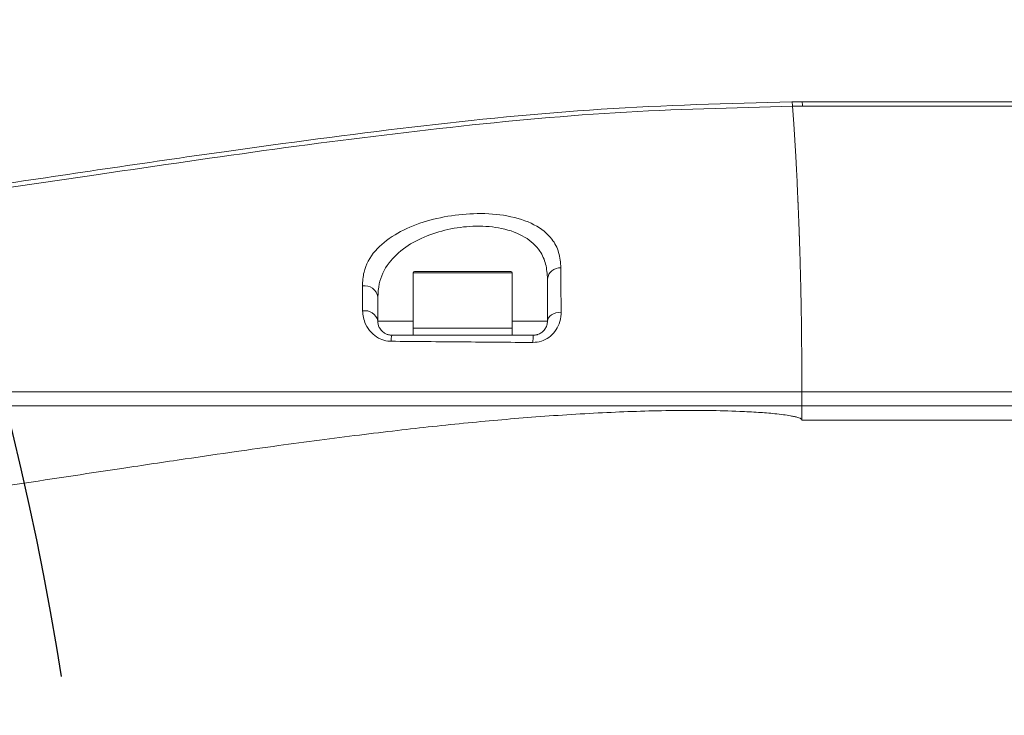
# Model space of a CAD drawing. Header units: millimetres. Extents: x 809 to 6054, y -5716 to -1261.
# Tile 14 of 94: x 2788 to 2858, y -4008 to -3958. Entities that reach past the tile are written whole.
import ezdxf

# ---------------------------------------------------------------- set-up
doc = ezdxf.new("R2010")
doc.units = ezdxf.units.MM
doc.header["$LTSCALE"] = 0.3175
doc.linetypes.add('CENTER2', pattern=[28.574999, 19.049999, -3.175, 3.175, -3.175])
for name, color, linetype, lineweight in [('1轮廓实线层', 7, 'Continuous', 18), ('7标注层', 4, 'Continuous', 13), ('细点划线', 6, 'CENTER2', 18)]:
    doc.layers.add(name, color=color, linetype=linetype, lineweight=lineweight)
doc.styles.add('标准汉字', font='gbenor.shx', dxfattribs={"bigfont": 'gbcbig.shx'})
doc.dimstyles.new('M1：10', dxfattribs={"dimscale": 10, "dimtxt": 3.5, "dimasz": 2.5, "dimexe": 2, "dimexo": 0, "dimgap": 1.5, "dimtad": 1, "dimdec": 4, "dimdsep": 46, "dimtxsty": '标准汉字', "dimcen": 5, "dimdle": 5, "dimclrd": 1, "dimclre": 1, "dimclrt": 256, "dimadec": 4, "dimazin": 2, "dimtfac": 1, "dimtdec": 4, "dimtmove": 0, "dimatfit": 3, "dimfxl": 1, "dimtolj": 1, "dimarcsym": 0})

# ---------------------------------------------------------------- blocks, each defined once
blk = doc.blocks.new('*D21')
at = {"layer": '7标注层', "color": 1, "lineweight": -2, "transparency": 16777216}
blk.add_line((3013.043, -3934.71), (3455.096, -3829.366), dxfattribs=at)
at = {"layer": '7标注层', "color": 1, "transparency": 16777216}
blk.add_solid([(3456.062, -3833.419), (3454.13, -3825.313), (3479.415, -3823.571)], dxfattribs=at)
at = {"layer": 'Defpoints', "color": 0, "transparency": 16777216}
for p in [(3479.415, -3823.571), (2574.241, -4039.279)]:
    blk.add_point(p, dxfattribs=at)
at = {"layer": '7标注层', "transparency": 16777216, "insert": (3071.221, -3887.435), "char_height": 35, "attachment_point": 5, "rotation": 13.40393, "style": '标准汉字'}
blk.add_mtext('\\A1;R930.5', dxfattribs=at)

msp = doc.modelspace()

# ---------------------------------------------------------------- linework, layer by layer
at = {"layer": '1轮廓实线层'}
for p, q in [((2842.65764, -3965.69368), (2842.58142, -3964.46419)), ((3044.96228, -3964.4627), (2843.28507, -3964.4627)), ((2842.79775, -3968.00467), (2842.65764, -3965.69368)), ((2842.84818, -3968.93015), (2842.79778, -3968.00467)), ((2842.89184, -3969.78182), (2842.84824, -3968.93015)), ((2842.9085, -3970.12249), (2842.89182, -3969.78182)), ((2842.91638, -3970.28667), (2842.9085, -3970.12249)), ((2842.95957, -3971.22738), (2842.91638, -3970.28667)), ((2815.74148, -3980.1476), (2815.74148, -3976.24758)), ((2815.74148, -3976.24758), (2822.74148, -3976.24758)), ((2822.64147, -3976.14759), (2815.84146, -3976.14759)), ((2822.74148, -3976.24758), (2822.74148, -3980.1476)), ((2843.1326, -3976.25321), (2843.11917, -3975.73659)), ((2843.14398, -3976.72352), (2843.1326, -3976.25321)), ((2825.24147, -3976.66687), (2825.24147, -3979.64758)), ((2843.15179, -3977.06547), (2843.14398, -3976.72352)), ((2843.15909, -3977.40263), (2843.15179, -3977.06547)), ((2843.16738, -3977.80815), (2843.15909, -3977.40263)), ((2813.24146, -3979.64758), (2813.24146, -3977.95469)), ((2843.1741, -3978.1583), (2843.16738, -3977.80815)), ((2843.17995, -3978.48153), (2843.1741, -3978.1583)), ((2843.18471, -3978.75839), (2843.17995, -3978.48153)), ((2843.18825, -3978.97369), (2843.18471, -3978.75839)), ((2843.19816, -3979.62794), (2843.18825, -3978.97369)), ((2815.74148, -3979.64758), (2813.24146, -3979.64758)), ((2825.24147, -3979.64758), (2822.74148, -3979.64758)), ((2843.20558, -3980.17943), (2843.20068, -3979.80767)), ((2815.74148, -3980.64759), (2815.74148, -3980.1476)), ((2822.74148, -3980.1476), (2815.74148, -3980.1476)), ((2822.74148, -3980.1476), (2822.74148, -3980.64759)), ((2843.23486, -3983.64297), (2843.23196, -3983.09007)), ((2843.237, -3984.14558), (2843.23486, -3983.64297)), ((2843.23868, -3984.64757), (2843.23764, -3984.31993)), ((3046.12502, -3984.64757), (2843.23868, -3984.64757)), ((2843.23868, -3985.64759), (2843.23868, -3984.6476)), ((2843.23868, -3985.64759), (3046.12502, -3985.64759)), ((2843.24081, -3985.64759), (3046.12875, -3985.64759)), ((2843.24147, -3986.64758), (2843.24147, -3986.63595))]:
    msp.add_line(p, q, dxfattribs=at)
msp.add_lwpolyline([(2825.24147, -3979.64758), (2825.2598, -3979.52807), (2825.31413, -3979.41291), (2825.40247, -3979.3064), (2825.52157, -3979.21237), (2825.66707, -3979.13429), (2825.83362, -3979.07504), (2826.01513, -3979.03681), (2826.20494, -3979.02095)], dxfattribs=at)
for centre, radius, start, end in [((2842.36315, -3964.43066), 0.9228, 358.0102153, 17.8628829), ((2815.84147, -3976.24759), 0.1, 90, 180), ((2822.64147, -3976.24759), 0.1, 0, 90), ((2826.13445, -3976.77888), 0.89998, 86.579767, 172.8505273), ((2812.31483, -3978.08411), 0.93563, 7.9511258, 99.977903), ((2812.34069, -3979.83276), 0.91961, 11.6168905, 101.0915061), ((2815.37454, -3981.00807), 1.18904, 162.3518738, 183.2131273), ((2827.52564, -3981.07318), 3.31163, 172.6164102, 181.5546895)]:
    msp.add_arc(centre, radius, start, end, dxfattribs=at)
for points, knots in [([(2751.95655, -3973.8417), (2757.56302, -3973.40875), (2768.79914, -3972.54106), (2785.56956, -3970.14679), (2801.17299, -3967.79969), (2815.66226, -3965.87251), (2829.04756, -3964.50057), (2838.02499, -3964.26635), (2842.52061, -3964.14906)], [0, 0, 0, 0, 44928.34550968, 90042.54802757, 135335.93340558, 171048.65731775, 206872.10601939, 242805.8047766, 242805.8047766, 242805.8047766, 242805.8047766]), ([(2842.58142, -3964.46416), (2838.39857, -3964.56563), (2830.04297, -3964.76833), (2817.5748, -3965.97715), (2805.18752, -3967.55789), (2792.61253, -3969.41284), (2779.81967, -3971.29143), (2766.77925, -3973.01919), (2758.04988, -3973.71017), (2753.6911, -3974.0552)], [0, 0, 0, 0, 38364.37784983, 76636.03050676, 114813.69462506, 152897.21762143, 193204.87998845, 233404.88106748, 273496.22210253, 273496.22210253, 273496.22210253, 273496.22210253]), ([(2843.24147, -3964.1476), (2843.10702, -3964.14767), (2842.8667, -3964.14779), (2842.62645, -3964.14867), (2842.52061, -3964.14906)], [0, 0, 0, 0, 53234.03163642, 95150.50517648, 95150.50517648, 95150.50517648, 95150.50517648]), ([(2842.52061, -3964.14906), (2842.532, -3964.16584), (2842.55234, -3964.19581), (2842.57253, -3964.38217), (2842.58142, -3964.46419)], [0, 0, 0, 0, 53271.70737913, 95150.65663063, 95150.65663063, 95150.65663063, 95150.65663063]), ([(2843.28507, -3964.4627), (2843.15375, -3964.4628), (2842.91917, -3964.46297), (2842.68465, -3964.46382), (2842.58142, -3964.46419)], [0, 0, 0, 0, 53265.4171059, 95148.34943009, 95148.34943009, 95148.34943009, 95148.34943009]), ([(2843.24147, -3964.1476), (2880.88912, -3964.1476), (2948.11712, -3964.1476), (3015.31715, -3964.1476), (3044.88519, -3964.1476)], [0, 0, 0, 0, 53040.90334287, 94715.96841912, 94715.96841912, 94715.96841912, 94715.96841912]), ([(2842.96323, -3971.31103), (2842.96255, -3971.29539), (2842.96132, -3971.26746), (2842.96009, -3971.2396), (2842.95955, -3971.22735)], [0, 0, 0, 0, 53270.29507579, 95106.06020616, 95106.06020616, 95106.06020616, 95106.06020616]), ([(2842.97098, -3971.48964), (2842.96953, -3971.45615), (2842.96695, -3971.39635), (2842.96437, -3971.3371), (2842.96323, -3971.31103)], [0, 0, 0, 0, 53253.51465568, 95105.2735176, 95105.2735176, 95105.2735176, 95105.2735176]), ([(2842.97377, -3971.55419), (2842.97324, -3971.54212), (2842.97231, -3971.52056), (2842.97139, -3971.49909), (2842.97098, -3971.48964)], [0, 0, 0, 0, 53242.41533145, 95104.45980879, 95104.45980879, 95104.45980879, 95104.45980879]), ([(2826.18814, -3975.8805), (2826.15863, -3975.51157), (2826.09965, -3974.77432), (2825.54862, -3973.71671), (2824.40827, -3972.77253), (2822.5243, -3972.15711), (2820.33099, -3971.98795), (2818.15683, -3972.19067), (2816.11761, -3972.70824), (2814.3117, -3973.53628), (2812.90756, -3974.70038), (2812.23095, -3975.9483), (2812.17369, -3976.83707), (2812.15271, -3977.16263)], [0, 0, 0, 0, 31882.30508788, 63710.39345988, 106895.90724356, 149911.79740918, 188281.35160526, 224295.79193344, 260764.40577076, 299815.79643221, 343121.02042707, 392065.75336233, 420357.14427073, 420357.14427073, 420357.14427073, 420357.14427073]), ([(2842.97828, -3971.6602), (2842.97744, -3971.64036), (2842.97593, -3971.60493), (2842.97443, -3971.56969), (2842.97377, -3971.55419)], [0, 0, 0, 0, 53252.57610995, 95103.93983985, 95103.93983985, 95103.93983985, 95103.93983985]), ([(2842.98536, -3971.82849), (2842.98404, -3971.79694), (2842.98168, -3971.7406), (2842.97932, -3971.68476), (2842.97828, -3971.6602)], [0, 0, 0, 0, 53267.25308542, 95103.10237775, 95103.10237775, 95103.10237775, 95103.10237775]), ([(2842.99265, -3972.00453), (2842.99128, -3971.97152), (2842.98885, -3971.91258), (2842.98643, -3971.85418), (2842.98536, -3971.82849)], [0, 0, 0, 0, 53259.08193721, 95102.02187954, 95102.02187954, 95102.02187954, 95102.02187954]), ([(2842.99651, -3972.09895), (2842.99579, -3972.08128), (2842.9945, -3972.04974), (2842.99321, -3972.01834), (2842.99265, -3972.00453)], [0, 0, 0, 0, 53273.37356756, 95101.13684269, 95101.13684269, 95101.13684269, 95101.13684269]), ([(2843.00372, -3972.27755), (2843.00237, -3972.24405), (2842.99997, -3972.18423), (2842.99756, -3972.125), (2842.99651, -3972.09895)], [0, 0, 0, 0, 53256.7830606, 95100.31347994, 95100.31347994, 95100.31347994, 95100.31347994]), ([(2843.01176, -3972.48048), (2843.01027, -3972.4424), (2843.00759, -3972.3744), (2843.0049, -3972.30715), (2843.00372, -3972.27755)], [0, 0, 0, 0, 53249.73747237, 95099.12420351, 95099.12420351, 95099.12420351, 95099.12420351]), ([(2843.01689, -3972.61223), (2843.01593, -3972.58755), (2843.01422, -3972.54347), (2843.01251, -3972.49973), (2843.01176, -3972.48048)], [0, 0, 0, 0, 53250.72402553, 95098.04265046, 95098.04265046, 95098.04265046, 95098.04265046]), ([(2843.03274, -3973.03069), (2843.0298, -3972.95169), (2843.02454, -3972.81063), (2843.01923, -3972.67286), (2843.01689, -3972.61223)], [0, 0, 0, 0, 53252.14875402, 95096.43783314, 95096.43783314, 95096.43783314, 95096.43783314]), ([(2813.24146, -3977.95469), (2813.26081, -3977.63978), (2813.31364, -3976.78008), (2813.89431, -3975.562), (2815.09421, -3974.41782), (2816.63738, -3973.59924), (2818.38187, -3973.08449), (2820.24481, -3972.88043), (2822.1259, -3973.04531), (2823.73637, -3973.65165), (2824.70465, -3974.5751), (2825.17042, -3975.60317), (2825.21778, -3976.31209), (2825.24147, -3976.66687)], [0, 0, 0, 0, 28674.21154622, 78280.25963695, 122000.43857547, 161133.59577154, 197353.43231015, 232854.28659062, 270579.3735241, 313074.50005232, 356148.75623885, 388233.61693244, 420376.01465527, 420376.01465527, 420376.01465527, 420376.01465527]), ([(2843.0465, -3973.40894), (2843.04395, -3973.33759), (2843.03939, -3973.2102), (2843.03478, -3973.08554), (2843.03274, -3973.03069)], [0, 0, 0, 0, 53255.65181604, 95093.92018281, 95093.92018281, 95093.92018281, 95093.92018281]), ([(2843.05179, -3973.55831), (2843.05081, -3973.5303), (2843.04906, -3973.48029), (2843.04728, -3973.43074), (2843.0465, -3973.40894)], [0, 0, 0, 0, 53243.74988671, 95092.16789993, 95092.16789993, 95092.16789993, 95092.16789993]), ([(2843.05627, -3973.68705), (2843.05543, -3973.66294), (2843.05393, -3973.61987), (2843.05244, -3973.57712), (2843.05179, -3973.55831)], [0, 0, 0, 0, 53240.94967241, 95091.28770118, 95091.28770118, 95091.28770118, 95091.28770118]), ([(2843.07104, -3974.12509), (2843.0683, -3974.04232), (2843.06341, -3973.89453), (2843.05845, -3973.75045), (2843.05627, -3973.68705)], [0, 0, 0, 0, 53247.39789249, 95089.64526709, 95089.64526709, 95089.64526709, 95089.64526709]), ([(2843.07593, -3974.27484), (2843.07501, -3974.24676), (2843.07338, -3974.19661), (2843.07176, -3974.14694), (2843.07104, -3974.12509)], [0, 0, 0, 0, 53250.56000214, 95087.6818094, 95087.6818094, 95087.6818094, 95087.6818094]), ([(2843.08502, -3974.56101), (2843.08333, -3974.50715), (2843.0803, -3974.41098), (2843.07727, -3974.31644), (2843.07593, -3974.27484)], [0, 0, 0, 0, 53245.77191429, 95086.37597436, 95086.37597436, 95086.37597436, 95086.37597436]), ([(2843.08903, -3974.69014), (2843.08828, -3974.66595), (2843.08693, -3974.62274), (2843.0856, -3974.57987), (2843.08502, -3974.56101)], [0, 0, 0, 0, 53249.16250007, 95085.01142907, 95085.01142907, 95085.01142907, 95085.01142907]), ([(2843.09371, -3974.84389), (2843.09283, -3974.81506), (2843.09127, -3974.76359), (2843.08971, -3974.71258), (2843.08903, -3974.69014)], [0, 0, 0, 0, 53255.28767914, 95084.13772017, 95084.13772017, 95084.13772017, 95084.13772017]), ([(2843.09698, -3974.95309), (2843.09637, -3974.93264), (2843.09528, -3974.89612), (2843.09419, -3974.85985), (2843.09371, -3974.84389)], [0, 0, 0, 0, 53252.19866555, 95083.29786477, 95083.29786477, 95083.29786477, 95083.29786477]), ([(2843.10868, -3975.35607), (2843.10651, -3975.27999), (2843.10263, -3975.14413), (2843.09871, -3975.01146), (2843.09698, -3974.95309)], [0, 0, 0, 0, 53246.10207144, 95081.82352764, 95081.82352764, 95081.82352764, 95081.82352764]), ([(2843.11543, -3975.59857), (2843.11418, -3975.55299), (2843.11194, -3975.47159), (2843.10968, -3975.39137), (2843.10868, -3975.35607)], [0, 0, 0, 0, 53243.01987173, 95079.74039765, 95079.74039765, 95079.74039765, 95079.74039765]), ([(2843.11917, -3975.73659), (2843.11848, -3975.71073), (2843.11724, -3975.66455), (2843.11598, -3975.61874), (2843.11543, -3975.59857)], [0, 0, 0, 0, 53237.64306309, 95078.51005064, 95078.51005064, 95078.51005064, 95078.51005064]), ([(2826.20494, -3979.02095), (2826.20175, -3978.51495), (2826.19455, -3977.37143), (2826.19044, -3976.41418), (2826.18814, -3975.8805)], [0, 0, 0, 0, 42097.5237942, 95137.07153184, 95137.07153184, 95137.07153184, 95137.07153184]), ([(2812.15271, -3977.16263), (2812.15502, -3977.57653), (2812.15817, -3978.14009), (2812.1626, -3978.7645), (2812.16378, -3978.93032)], [0, 0, 0, 0, 69911.56593408, 95190.34388757, 95190.34388757, 95190.34388757, 95190.34388757]), ([(2814.18738, -3981.07472), (2814.10821, -3981.07093), (2813.83221, -3981.05773), (2813.53205, -3980.96233), (2813.13323, -3980.76458), (2812.72138, -3980.44232), (2812.26642, -3979.77427), (2812.20214, -3979.2457), (2812.16378, -3978.93032)], [0, 0, 0, 0, 14778.68463916, 51523.60838626, 58943.51183554, 103728.6644501, 159644.35492732, 242356.15104879, 242356.15104879, 242356.15104879, 242356.15104879]), ([(2826.20494, -3979.02095), (2826.20427, -3979.06986), (2826.20064, -3979.33731), (2826.10406, -3979.80748), (2825.80055, -3980.37818), (2825.36525, -3980.81307), (2824.82291, -3981.10922), (2824.417, -3981.14516), (2824.21523, -3981.16302)], [0, 0, 0, 0, 12651.11868273, 69188.127416, 117655.35671792, 160817.86835343, 201765.96449007, 242238.27200514, 242238.27200514, 242238.27200514, 242238.27200514]), ([(2813.24146, -3979.64758), (2813.25759, -3979.79392), (2813.28372, -3980.03108), (2813.50122, -3980.346), (2813.74383, -3980.53028), (2813.96327, -3980.6133), (2814.11864, -3980.64321), (2814.20177, -3980.64618), (2814.24147, -3980.64759)], [0, 0, 0, 0, 93885.49906598, 152153.15715052, 194106.85069821, 218289.51688716, 230866.71329912, 242358.42238994, 242358.42238994, 242358.42238994, 242358.42238994]), ([(2824.24147, -3980.64759), (2824.32424, -3980.642), (2824.42589, -3980.63512), (2824.61977, -3980.57976), (2824.82633, -3980.47702), (2825.04251, -3980.26997), (2825.19262, -3980.00412), (2825.23836, -3979.79173), (2825.24098, -3979.6704), (2825.24147, -3979.64758)], [0, 0, 0, 0, 31765.2052222, 39012.62824825, 80273.02072589, 127221.79436928, 184434.68478782, 256296.80824184, 272951.08108003, 272951.08108003, 272951.08108003, 272951.08108003]), ([(2843.20068, -3979.80767), (2843.20022, -3979.774), (2843.19939, -3979.71387), (2843.19854, -3979.65419), (2843.19816, -3979.62794)], [0, 0, 0, 0, 53232.13797914, 95053.3882902, 95053.3882902, 95053.3882902, 95053.3882902]), ([(2843.20697, -3980.29006), (2843.20671, -3980.26937), (2843.20625, -3980.23243), (2843.20579, -3980.19562), (2843.20558, -3980.17943)], [0, 0, 0, 0, 53228.02047084, 95050.1666512, 95050.1666512, 95050.1666512, 95050.1666512]), ([(2843.21475, -3980.96719), (2843.21336, -3980.83937), (2843.21087, -3980.61112), (2843.20816, -3980.38816), (2843.20697, -3980.29006)], [0, 0, 0, 0, 53225.49201131, 95047.97050014, 95047.97050014, 95047.97050014, 95047.97050014]), ([(2814.18738, -3981.07472), (2815.86647, -3981.09032), (2819.20654, -3981.12134), (2822.55171, -3981.14918), (2824.21523, -3981.16302)], [0, 0, 0, 0, 47829.38217792, 95142.9921242, 95142.9921242, 95142.9921242, 95142.9921242]), ([(2824.24147, -3980.64759), (2822.58263, -3980.64759), (2819.24715, -3980.64759), (2815.91596, -3980.64759), (2814.24147, -3980.64759)], [0, 0, 0, 0, 47321.8517867, 95151.64380096, 95151.64380096, 95151.64380096, 95151.64380096]), ([(2843.22454, -3982.01689), (2843.22286, -3981.81822), (2843.21985, -3981.46343), (2843.21631, -3981.11883), (2843.21475, -3980.96719)], [0, 0, 0, 0, 53221.78545332, 95042.80369441, 95042.80369441, 95042.80369441, 95042.80369441]), ([(2843.22695, -3982.32985), (2843.22652, -3982.27124), (2843.22574, -3982.16657), (2843.2249, -3982.06263), (2843.22454, -3982.01689)], [0, 0, 0, 0, 53216.0239474, 95038.29634796, 95038.29634796, 95038.29634796, 95038.29634796]), ([(2843.23196, -3983.09007), (2843.2311, -3982.9472), (2843.22956, -3982.69206), (2843.22775, -3982.44053), (2843.22695, -3982.32985)], [0, 0, 0, 0, 53217.20430199, 95035.17689913, 95035.17689913, 95035.17689913, 95035.17689913]), ([(2743.53886, -3984.6476), (2745.00444, -3984.6476), (2747.88451, -3984.6476), (2752.08135, -3984.6476), (2756.06475, -3984.6476), (2759.91265, -3984.6476), (2763.66812, -3984.6476), (2767.40391, -3984.6476), (2771.084, -3984.6476), (2774.25697, -3984.6476), (2776.84628, -3984.6476), (2778.79333, -3984.6476), (2780.76347, -3984.6476), (2782.82246, -3984.6476), (2785.00824, -3984.6476), (2787.45809, -3984.6476), (2790.19356, -3984.6476), (2793.22892, -3984.6476), (2796.11909, -3984.6476), (2798.57069, -3984.6476), (2800.60432, -3984.6476), (2802.3692, -3984.6476), (2806.32232, -3984.6476), (2812.14891, -3984.6476), (2819.69976, -3984.6476), (2827.04808, -3984.6476), (2834.8461, -3984.6476), (2840.32843, -3984.6476), (2843.23868, -3984.6476)], [0, 0, 0, 0, 43120.46443611, 84737.5885451, 123590.79877024, 160564.24844114, 198322.45172215, 234561.2447059, 271041.33955707, 307200.73661262, 328449.2650569, 347647.08341087, 364794.23283045, 386714.18869958, 408520.39600295, 429391.82256291, 459088.021985, 489289.28161559, 518960.82822006, 544322.69029193, 561554.0076176, 578883.99709181, 596313.30730122, 677980.58570548, 750381.85549881, 818482.71255882, 894179.03790032, 979827.61039464, 979827.61039464, 979827.61039464, 979827.61039464]), ([(2843.23764, -3984.31993), (2843.23752, -3984.28736), (2843.2373, -3984.22921), (2843.23709, -3984.17114), (2843.237, -3984.14558)], [0, 0, 0, 0, 53207.95119716, 95025.58227695, 95025.58227695, 95025.58227695, 95025.58227695]), ([(2843.24147, -3986.64758), (2843.23871, -3986.6364), (2843.23298, -3986.61321), (2843.20638, -3986.58052), (2843.16408, -3986.54945), (2843.0729, -3986.50247), (2842.92017, -3986.45098), (2842.69605, -3986.39434), (2842.36194, -3986.32904), (2841.89692, -3986.25978), (2841.1401, -3986.17403), (2840.10876, -3986.09106), (2838.54573, -3986.00956), (2836.55566, -3985.95956), (2833.42504, -3985.96254), (2829.35287, -3986.09166), (2824.49436, -3986.39922), (2819.5541, -3986.83429), (2815.39463, -3987.28347), (2811.88964, -3987.70526), (2809.08295, -3988.06395), (2806.18138, -3988.45447), (2803.01987, -3988.89775), (2799.32951, -3989.43447), (2794.00185, -3990.22982), (2788.04621, -3991.1379), (2781.94103, -3992.05082), (2776.9278, -3992.77367), (2772.16815, -3993.42678), (2767.42692, -3994.03486), (2762.6229, -3994.59834), (2757.72599, -3995.11197), (2752.74851, -3995.56666), (2748.95881, -3995.86216), (2746.4747, -3996.04655), (2745.42795, -3996.12532), (2744.58048, -3996.19072), (2743.92007, -3996.24437), (2743.37573, -3996.29138), (2742.85958, -3996.33958), (2742.38036, -3996.38997), (2741.94737, -3996.44506), (2741.6346, -3996.49484), (2741.4285, -3996.54249), (2741.32016, -3996.57604), (2741.27206, -3996.60439), (2741.25295, -3996.62146), (2741.24587, -3996.6376), (2741.24147, -3996.6476)], [0, 0, 0, 0, 569.80382611, 1182.23304271, 2054.79295687, 3186.93866116, 6298.25308393, 10091.86678548, 14753.17824067, 23324.85804636, 33611.08210805, 52860.929402, 75088.00702298, 111923.61201196, 152458.0744416, 231727.13371783, 315743.0693038, 396023.71853807, 479862.60470621, 525068.48866282, 572665.59884595, 621439.44385886, 671559.83981856, 732400.87975903, 808030.77713688, 941083.89668438, 1033833.40332147, 1116894.00109971, 1194507.11647528, 1274204.35662991, 1356052.1630221, 1436507.90017098, 1520546.99992584, 1606115.19573619, 1626685.81270346, 1645173.19321656, 1658633.8742481, 1669212.13328795, 1678323.71966703, 1685968.79610264, 1695148.61222118, 1702427.96340663, 1707813.08768456, 1710968.29306796, 1713035.63026994, 1713427.27489444, 1713757.97305479, 1714296.25974193, 1714296.25974193, 1714296.25974193, 1714296.25974193]), ([(2843.24079, -3985.64759), (2834.52246, -3985.64759), (2819.56707, -3985.64759), (2798.3542, -3985.64759), (2779.7384, -3985.64759), (2764.31027, -3985.64759), (2751.99905, -3985.64759), (2745.82708, -3985.64759), (2742.74147, -3985.64759)], [0, 0, 0, 0, 63076.09109629, 108200.4733585, 153408.26513716, 198002.96652142, 220325.59621117, 242642.74548585, 242642.74548585, 242642.74548585, 242642.74548585]), ([(2743.24147, -3985.64759), (2745.45543, -3985.64759), (2749.65363, -3985.64759), (2755.75596, -3985.64759), (2760.16967, -3985.64759), (2763.0401, -3985.64759), (2764.47988, -3985.64759), (2765.90658, -3985.64759), (2767.44059, -3985.64759), (2768.91467, -3985.64759), (2770.38743, -3985.64759), (2771.9626, -3985.64759), (2773.40629, -3985.64759), (2774.95111, -3985.64759), (2776.43653, -3985.64759), (2778.17087, -3985.64759), (2779.84497, -3985.64759), (2781.59784, -3985.64759), (2783.45869, -3985.64759), (2785.38176, -3985.64759), (2787.52759, -3985.64759), (2790.05995, -3985.64759), (2792.98586, -3985.64759), (2795.91787, -3985.64759), (2798.40848, -3985.64759), (2800.47838, -3985.64759), (2802.24732, -3985.64759), (2806.21656, -3985.64759), (2812.06306, -3985.64759), (2819.64039, -3985.64759), (2827.00689, -3985.64759), (2834.82562, -3985.64759), (2840.32076, -3985.64759), (2843.23868, -3985.64759)], [0, 0, 0, 0, 76755.39760549, 145546.70312603, 211920.90973615, 230315.02568259, 245505.45959586, 262076.18152719, 280027.18246978, 298968.42702152, 313460.8063219, 331372.72394419, 353888.40993194, 363796.89200681, 385235.54258875, 405674.32503938, 424253.00377566, 443581.74888235, 466751.73686749, 489073.66559262, 510547.4920801, 541448.48280232, 577184.67811256, 612292.95547342, 643345.74805148, 663697.37374286, 684166.09670987, 704752.27517744, 801453.04389487, 886947.74079913, 967470.30343181, 1056847.08700871, 1158039.61267313, 1158039.61267313, 1158039.61267313, 1158039.61267313]), ([(2843.24147, -3986.63595), (2843.24144, -3986.47112), (2843.24138, -3986.14145), (2843.241, -3985.81221), (2843.24081, -3985.64759)], [0, 0, 0, 0, 47506.46042407, 95013.97657584, 95013.97657584, 95013.97657584, 95013.97657584]), ([(2843.24147, -3986.64758), (2877.06315, -3986.64758), (2944.70651, -3986.64758), (3012.32211, -3986.64758), (3046.12991, -3986.64758)], [0, 0, 0, 0, 47298.39960692, 94596.78238101, 94596.78238101, 94596.78238101, 94596.78238101])]:
    msp.add_open_spline(points, degree=3, knots=knots, dxfattribs=at)
at = {"layer": '细点划线', "lineweight": 30, "ltscale": 20}
msp.add_arc((2574.24149, -4039.27888), 219.3333, 190, 170, dxfattribs=at)

# ---------------------------------------------------------------- dimensions: what is measured, and where the dimension line sits
at = {"layer": '7标注层'}
dim = msp.add_radius_dim(center=(2574.24149, -4039.27888), mpoint=(3479.41471, -3823.57066), dimstyle='M1：10', override={"dimdec": 1, "dimpost": 'R<>', "dimsah": 1, "dimtzin": 8}, dxfattribs=at)
dim.commit()
dim.dimension.update_dxf_attribs({"geometry": '*D21', "text_midpoint": (3078.7554, -3919.05018), "dimtype": 164})

doc.saveas('drawing.dxf')
